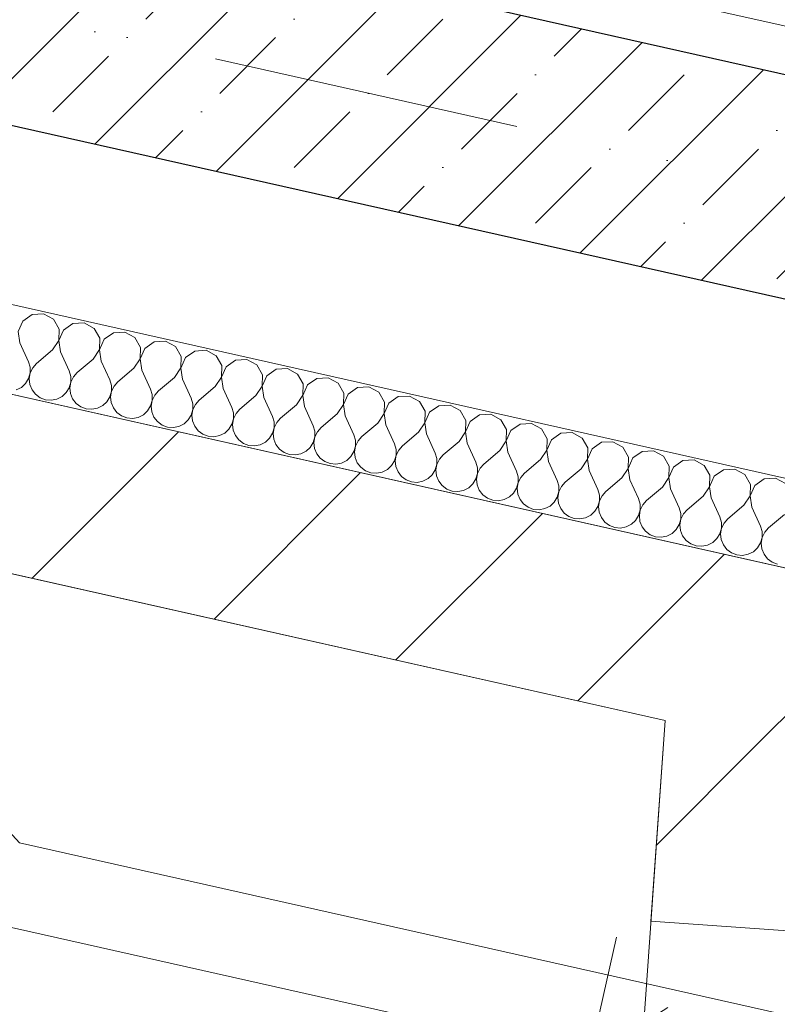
# Model space of a CAD drawing. Header units: millimetres. Extents: x -7213913 to -6999406, y 6129472 to 6470382.
# Tile 191 of 256: x -7186842 to -7185976, y 6172947 to 6174073. Entities that reach past the tile are written whole.
import ezdxf
from ezdxf.enums import TextEntityAlignment as Align

# ---------------------------------------------------------------- set-up
doc = ezdxf.new("R2010")
doc.units = ezdxf.units.MM
doc.header["$MEASUREMENT"] = 0
doc.linetypes.add('короткая штриховая', pattern=[282.222222, 141.111111, -141.111111])
doc.linetypes.add('Штрихпунктирная', pattern=[670.277762, 352.777767, -176.388884, 0, -141.111112])
for name, color, linetype, lineweight in [('0_Ном._пера__1', 7, 'Continuous', 0), ('0_Ном._пера__120', 7, 'Continuous', 0), ('АР-вертикальная связь - Лифт.АР_Ном._пера__120', 7, 'Continuous', 0), ('АР-Стены_внешние_.АР_Ном._пера__1', 7, 'Continuous', 0), ('АР-Стены_внутренние_пилоны.АР_Ном._пера__1', 7, 'Continuous', 30), ('АР-Стены_Перегородки_межквартирные_200.АР_Ном._пера__1', 7, 'Continuous', 30), ('АР-Чертеж-Оси_Осевые размеры.АР_Ном._пера__120', 7, 'Continuous', 0), ('АР-Чертеж-Размеры.АР_Ном._пера__1', 7, 'Continuous', 0)]:
    doc.layers.add(name, color=color, linetype=linetype, lineweight=lineweight)
for name, color, linetype in [('S - квартира_помещение.АР', 7, 'Continuous'), ('АР-Стены_внешние_.АР', 7, 'Continuous'), ('АР-Стены_внутренние_пилоны.АР', 7, 'Continuous'), ('АР-Стены_Перегородки_межквартирные_200.АР', 7, 'Continuous'), ('АР-Чертеж-Оси_Осевые размеры.АР', 7, 'Continuous'), ('АР-Чертеж-Размеры.АР', 7, 'Continuous')]:
    doc.layers.add(name, color=color, linetype=linetype)
doc.styles.add('РЎР“Р•РќР•Р\xa0Р\x98Р\xa0_РЎРўР\x98Р›Р¬_3', font='GOST_Common.ttf')
doc.styles.add('РЎР“Р•РќР•Р\xa0Р\x98Р\xa0_РЎРўР\x98Р›Р¬_5', font='GOTHIC.TTF')
doc.dimstyles.new('СГЕНЕРИР_СТИЛЬ__3', dxfattribs={"dimtxt": 129.999995, "dimasz": 142.5, "dimexe": 0.18, "dimexo": 300000, "dimgap": 0, "dimtad": 1, "dimdec": 0, "dimzin": 0, "dimdsep": 46, "dimtxsty": 'РЎР“Р•РќР•Р\xa0Р\x98Р\xa0_РЎРўР\x98Р›Р¬_3', "dimblk": 'ARROWHEAD_6', "dimblk1": 'ARROWHEAD_6', "dimblk2": 'ARROWHEAD_6', "dimcen": 0.09, "dimclrd": 7, "dimclre": 7, "dimclrt": 7, "dimazin": 0, "dimtfac": 1, "dimtdec": 4, "dimtmove": 0, "dimatfit": 3, "dimfxl": 1, "dimtolj": 1, "dimtzin": 0, "dimarcsym": 0})
doc.dimstyles.new('СГЕНЕРИР_СТИЛЬ__5', dxfattribs={"dimtxt": 200, "dimasz": 142.5, "dimexe": 0.18, "dimexo": 0.0625, "dimgap": 0, "dimtad": 1, "dimdec": 0, "dimzin": 0, "dimdsep": 46, "dimtxsty": 'РЎР“Р•РќР•Р\xa0Р\x98Р\xa0_РЎРўР\x98Р›Р¬_3', "dimblk": 'ARROWHEAD_6', "dimblk1": 'ARROWHEAD_6', "dimblk2": 'ARROWHEAD_6', "dimcen": 0.09, "dimse1": 1, "dimse2": 1, "dimclrd": 7, "dimclre": 7, "dimclrt": 7, "dimazin": 0, "dimtfac": 1, "dimtdec": 4, "dimtmove": 0, "dimatfit": 3, "dimfxl": 1, "dimtolj": 1, "dimtzin": 0, "dimarcsym": 0})
pattern_1 = [(45, (-6566190.34, 6562677.8), (-127.279217, 127.279217), [])]

# ---------------------------------------------------------------- blocks, each defined once
blk = doc.blocks.new('Стена_24_10', base_point=(-7187679.3, 6174266.1))
at = {"layer": 'АР-Стены_внутренние_пилоны.АР', "linetype": 'Continuous', "lineweight": 0, "true_color": 0x000000}
h = blk.add_hatch(dxfattribs=at)
h.set_pattern_fill('ЖЕЛЕЗОБЕТОН__PROJECT__000A', color=18, style=0, pattern_type=2)
h.set_pattern_definition([(45, (-6566190.34, 6562677.8), (-84.852814, 84.852814), []), (45, (-6566232.77, 6562720.22), (-84.852814, 84.852814), [90, -30, 0, -30])])
h.paths.add_polyline_path([(-7184798, 6173747.1), (-7187529.9, 6174360.7), (-7187584.7, 6174116.8), (-7184852.7, 6173503.2)])
at = {"layer": 'АР-Стены_внутренние_пилоны.АР_Ном._пера__1', "color": 7, "linetype": 'Continuous', "lineweight": 30, "flags": 128}
for points in [[(-7184798, 6173747.1), (-7187529.9, 6174360.7)], [(-7187584.7, 6174116.8), (-7184852.7, 6173503.2)]]:
    blk.add_lwpolyline(points, dxfattribs=at)
blk = doc.blocks.new('Стена_198_10', base_point=(-7193336.2, 6174998.6))
at = {"layer": 'АР-Стены_Перегородки_межквартирные_200.АР', "linetype": 'Continuous', "lineweight": 0, "true_color": 0x000000}
h = blk.add_hatch(dxfattribs=at)
h.set_pattern_fill('БЛОКИ_БЕТОННЫЕ_ЭФФЕКТИВН_28', color=18, style=0, pattern_type=2)
h.set_pattern_definition(pattern_1)
h.paths.add_polyline_path([(-7193260.6, 6174879.1), (-7186020.2, 6173253), (-7185976.4, 6173448.1), (-7193216.8, 6175074.3)])
at = {"layer": 'АР-Стены_Перегородки_межквартирные_200.АР_Ном._пера__1', "color": 7, "linetype": 'Continuous', "lineweight": 15, "flags": 128}
for points in [[(-7193260.6, 6174879.1), (-7186104.1, 6173271.8)], [(-7185976.4, 6173448.1), (-7191348.3, 6174654.6)]]:
    blk.add_lwpolyline(points, dxfattribs=at)
blk = doc.blocks.new('Стена_268_10', base_point=(-7185998.3, 6173350.6))
at = {"layer": 'АР-Стены_Перегородки_межквартирные_200.АР', "linetype": 'Continuous', "lineweight": 0, "true_color": 0x000000}
h = blk.add_hatch(dxfattribs=at)
h.set_pattern_fill('БЛОКИ_БЕТОННЫЕ_ЭФФЕКТИВН_28', color=18, style=0, pattern_type=2)
h.set_pattern_definition(pattern_1)
h.paths.add_polyline_path([(-7186104.1, 6173271.8), (-7186120.4, 6173042.5), (-7185920.9, 6173028.3), (-7185906.8, 6173227.5)])
at = {"layer": 'АР-Стены_Перегородки_межквартирные_200.АР_Ном._пера__1', "color": 7, "linetype": 'Continuous', "lineweight": 15, "flags": 128}
for points in [[(-7186104.1, 6173271.8), (-7186120.4, 6173042.5)], [(-7185920.9, 6173028.3), (-7185906.8, 6173227.5)], [(-7186120.4, 6173042.5), (-7185920.9, 6173028.3)]]:
    blk.add_lwpolyline(points, dxfattribs=at)
blk = doc.blocks.new('Стена_369_10', base_point=(-7185998.3, 6173350.6))
at = {"layer": 'АР-Стены_внешние_.АР', "linetype": 'Continuous', "lineweight": 0, "true_color": 0x000000}
h = blk.add_hatch(dxfattribs=at)
h.set_pattern_fill('БЛОКИ_БЕТОННЫЕ_ЭФФЕКТИВН_28', color=18, style=0, pattern_type=2)
h.set_pattern_definition(pattern_1)
h.paths.add_polyline_path([(-7185976.4, 6173448.1), (-7186020.2, 6173253), (-7183929, 6172783.3), (-7183861.6, 6172973.2)])
at = {"layer": 'АР-Стены_внешние_.АР_Ном._пера__1', "color": 7, "linetype": 'Continuous', "lineweight": 15, "flags": 128}
blk.add_lwpolyline([(-7184869.7, 6173199.6), (-7185976.4, 6173448.1)], dxfattribs=at)
blk = doc.blocks.new('*X838', base_point=(-6566190.3, 6562677.8))
at = {"layer": '0_Ном._пера__1', "color": 7, "linetype": 'Continuous', "lineweight": 0}
for p, q in [((-7186827.4, 6173735.7), (-7186838.1, 6173728.2)), ((-7186814.5, 6173736.4), (-7186827.4, 6173735.7)), ((-7186803, 6173730.2), (-7186814.5, 6173736.4)), ((-7186838.1, 6173728.2), (-7186843.3, 6173716.3)), ((-7186796.6, 6173718.9), (-7186803, 6173730.2)), ((-7186781, 6173725.2), (-7186791.7, 6173717.8)), ((-7186768, 6173726), (-7186781, 6173725.2)), ((-7186756.6, 6173719.8), (-7186768, 6173726)), ((-7186843.3, 6173716.3), (-7186841.4, 6173703.4)), ((-7186797, 6173705.9), (-7186796.6, 6173718.9)), ((-7186791.7, 6173717.8), (-7186796.8, 6173705.8)), ((-7186750.1, 6173708.5), (-7186756.6, 6173719.8)), ((-7186734.5, 6173714.8), (-7186745.2, 6173707.4)), ((-7186721.5, 6173715.5), (-7186734.5, 6173714.8)), ((-7186710.1, 6173709.3), (-7186721.5, 6173715.5)), ((-7186841.4, 6173703.4), (-7186831.6, 6173681.7)), ((-7186804.2, 6173695.1), (-7186797, 6173705.9)), ((-7186796.8, 6173705.8), (-7186794.9, 6173693)), ((-7186750.5, 6173695.5), (-7186750.1, 6173708.5)), ((-7186745.2, 6173707.4), (-7186750.4, 6173695.4)), ((-7186703.6, 6173698), (-7186710.1, 6173709.3)), ((-7186688.1, 6173704.4), (-7186698.7, 6173696.9)), ((-7186675.1, 6173705.1), (-7186688.1, 6173704.4)), ((-7186663.6, 6173698.9), (-7186675.1, 6173705.1)), ((-7186657.2, 6173687.6), (-7186663.6, 6173698.9)), ((-7186804.2, 6173695.1), (-7186822.3, 6173679.6)), ((-7186794.9, 6173693), (-7186785.2, 6173671.3)), ((-7186757.8, 6173684.6), (-7186750.5, 6173695.5)), ((-7186750.4, 6173695.4), (-7186748.5, 6173682.5)), ((-7186704.1, 6173685), (-7186703.6, 6173698)), ((-7186698.7, 6173696.9), (-7186703.9, 6173685)), ((-7186657.6, 6173674.6), (-7186657.2, 6173687.6)), ((-7186641.6, 6173693.9), (-7186652.3, 6173686.5)), ((-7186628.6, 6173694.7), (-7186641.6, 6173693.9)), ((-7186617.2, 6173688.4), (-7186628.6, 6173694.7)), ((-7186610.7, 6173677.2), (-7186617.2, 6173688.4)), ((-7186829.8, 6173675.4), (-7186831.6, 6173681.7)), ((-7186822.3, 6173679.6), (-7186826.7, 6173674.7)), ((-7186757.8, 6173684.6), (-7186775.9, 6173669.2)), ((-7186748.5, 6173682.5), (-7186738.7, 6173660.8)), ((-7186711.3, 6173674.2), (-7186704.1, 6173685)), ((-7186703.9, 6173685), (-7186702, 6173672.1)), ((-7186652.3, 6173686.5), (-7186657.4, 6173674.5)), ((-7186611.2, 6173664.1), (-7186610.7, 6173677.2)), ((-7186595.1, 6173683.5), (-7186605.8, 6173676)), ((-7186582.1, 6173684.2), (-7186595.1, 6173683.5)), ((-7186570.7, 6173678), (-7186582.1, 6173684.2)), ((-7186564.3, 6173666.7), (-7186570.7, 6173678)), ((-7186831.5, 6173662.5), (-7186829.7, 6173668.8)), ((-7186829.5, 6173668.8), (-7186830.7, 6173662.3)), ((-7186829.7, 6173668.8), (-7186829.8, 6173675.4)), ((-7186826.7, 6173674.7), (-7186829.5, 6173668.8)), ((-7186783.3, 6173664.9), (-7186785.2, 6173671.3)), ((-7186783.3, 6173658.4), (-7186783.3, 6173664.9)), ((-7186775.9, 6173669.2), (-7186780.2, 6173664.3)), ((-7186711.3, 6173674.2), (-7186729.4, 6173658.7)), ((-7186702, 6173672.1), (-7186692.2, 6173650.4)), ((-7186664.8, 6173663.8), (-7186657.6, 6173674.6)), ((-7186657.4, 6173674.5), (-7186655.5, 6173661.7)), ((-7186605.8, 6173676), (-7186611, 6173664.1)), ((-7186564.7, 6173653.7), (-7186564.3, 6173666.7)), ((-7186559.3, 6173665.6), (-7186564.5, 6173653.7)), ((-7186548.7, 6173673.1), (-7186559.3, 6173665.6)), ((-7186535.7, 6173673.8), (-7186548.7, 6173673.1)), ((-7186524.3, 6173667.6), (-7186535.7, 6173673.8)), ((-7186517.8, 6173656.3), (-7186524.3, 6173667.6)), ((-7186839.7, 6173652.4), (-7186834.9, 6173656.9)), ((-7186834.9, 6173656.9), (-7186831.5, 6173662.5)), ((-7186830.7, 6173662.3), (-7186830, 6173655.8)), ((-7186830, 6173655.8), (-7186827.5, 6173649.7)), ((-7186785, 6173652), (-7186783.3, 6173658.4)), ((-7186783.1, 6173658.3), (-7186784.2, 6173651.9)), ((-7186780.2, 6173664.3), (-7186783.1, 6173658.3)), ((-7186736.9, 6173654.5), (-7186738.7, 6173660.8)), ((-7186736.8, 6173647.9), (-7186736.9, 6173654.5)), ((-7186733.8, 6173653.8), (-7186736.6, 6173647.9)), ((-7186729.4, 6173658.7), (-7186733.8, 6173653.8)), ((-7186664.8, 6173663.8), (-7186682.9, 6173648.3)), ((-7186655.5, 6173661.7), (-7186645.8, 6173639.9)), ((-7186618.4, 6173653.3), (-7186611.2, 6173664.1)), ((-7186611, 6173664.1), (-7186609.1, 6173651.2)), ((-7186571.9, 6173642.9), (-7186564.7, 6173653.7)), ((-7186564.5, 6173653.7), (-7186562.6, 6173640.8)), ((-7186518.2, 6173643.3), (-7186517.8, 6173656.3)), ((-7186512.9, 6173655.2), (-7186518, 6173643.2)), ((-7186502.2, 6173662.6), (-7186512.9, 6173655.2)), ((-7186489.2, 6173663.4), (-7186502.2, 6173662.6)), ((-7186477.8, 6173657.1), (-7186489.2, 6173663.4)), ((-7186471.3, 6173645.8), (-7186477.8, 6173657.1)), ((-7186845.6, 6173649.4), (-7186839.7, 6173652.4)), ((-7186827.5, 6173649.7), (-7186823.5, 6173644.5)), ((-7186823.5, 6173644.5), (-7186818.2, 6173640.6)), ((-7186793.2, 6173642), (-7186788.4, 6173646.4)), ((-7186788.4, 6173646.4), (-7186785, 6173652)), ((-7186784.2, 6173651.9), (-7186783.5, 6173645.3)), ((-7186783.5, 6173645.3), (-7186781.1, 6173639.2)), ((-7186738.6, 6173641.6), (-7186736.8, 6173647.9)), ((-7186736.6, 6173647.9), (-7186737.7, 6173641.4)), ((-7186690.4, 6173644.1), (-7186692.2, 6173650.4)), ((-7186690.3, 6173637.5), (-7186690.4, 6173644.1)), ((-7186687.3, 6173643.4), (-7186690.2, 6173637.5)), ((-7186682.9, 6173648.3), (-7186687.3, 6173643.4)), ((-7186618.4, 6173653.3), (-7186636.5, 6173637.9)), ((-7186609.1, 6173651.2), (-7186599.3, 6173629.5)), ((-7186571.9, 6173642.9), (-7186590, 6173627.4)), ((-7186525.4, 6173632.4), (-7186518.2, 6173643.3)), ((-7186518, 6173643.2), (-7186516.2, 6173630.4)), ((-7186471.8, 6173632.8), (-7186471.3, 6173645.8)), ((-7186466.4, 6173644.7), (-7186471.6, 6173632.8)), ((-7186455.8, 6173652.2), (-7186466.4, 6173644.7)), ((-7186442.8, 6173652.9), (-7186455.8, 6173652.2)), ((-7186431.3, 6173646.7), (-7186442.8, 6173652.9)), ((-7186424.9, 6173635.4), (-7186431.3, 6173646.7)), ((-7186396.3, 6173642.5), (-7186409.3, 6173641.8)), ((-7186384.9, 6173636.3), (-7186396.3, 6173642.5)), ((-7186818.2, 6173640.6), (-7186812.1, 6173638.3)), ((-7186812.1, 6173638.3), (-7186805.5, 6173637.7)), ((-7186805.5, 6173637.7), (-7186799.1, 6173639)), ((-7186799.1, 6173639), (-7186793.2, 6173642)), ((-7186781.1, 6173639.2), (-7186777.1, 6173634)), ((-7186777.1, 6173634), (-7186771.8, 6173630.1)), ((-7186752.6, 6173628.6), (-7186746.8, 6173631.5)), ((-7186746.8, 6173631.5), (-7186742, 6173636)), ((-7186742, 6173636), (-7186738.6, 6173641.6)), ((-7186737.7, 6173641.4), (-7186737.1, 6173634.9)), ((-7186737.1, 6173634.9), (-7186734.6, 6173628.8)), ((-7186695.5, 6173625.6), (-7186692.1, 6173631.2)), ((-7186692.1, 6173631.2), (-7186690.3, 6173637.5)), ((-7186690.2, 6173637.5), (-7186691.3, 6173631)), ((-7186643.9, 6173633.6), (-7186645.8, 6173639.9)), ((-7186643.9, 6173627.1), (-7186643.9, 6173633.6)), ((-7186640.8, 6173632.9), (-7186643.7, 6173627)), ((-7186636.5, 6173637.9), (-7186640.8, 6173632.9)), ((-7186562.6, 6173640.8), (-7186552.9, 6173619.1)), ((-7186525.4, 6173632.4), (-7186543.6, 6173617)), ((-7186479, 6173622), (-7186471.8, 6173632.8)), ((-7186471.6, 6173632.8), (-7186469.7, 6173619.9)), ((-7186425.3, 6173622.4), (-7186424.9, 6173635.4)), ((-7186420, 6173634.3), (-7186425.1, 6173622.4)), ((-7186409.3, 6173641.8), (-7186420, 6173634.3)), ((-7186378.4, 6173625), (-7186384.9, 6173636.3)), ((-7186362.8, 6173631.3), (-7186373.5, 6173623.9)), ((-7186349.8, 6173632.1), (-7186362.8, 6173631.3)), ((-7186338.4, 6173625.8), (-7186349.8, 6173632.1)), ((-7186771.8, 6173630.1), (-7186765.6, 6173627.8)), ((-7186765.6, 6173627.8), (-7186759.1, 6173627.3)), ((-7186759.1, 6173627.3), (-7186752.6, 6173628.6)), ((-7186734.6, 6173628.8), (-7186730.6, 6173623.6)), ((-7186730.6, 6173623.6), (-7186725.3, 6173619.7)), ((-7186706.2, 6173618.1), (-7186700.3, 6173621.1)), ((-7186700.3, 6173621.1), (-7186695.5, 6173625.6)), ((-7186691.3, 6173631), (-7186690.6, 6173624.5)), ((-7186690.6, 6173624.5), (-7186688.2, 6173618.4)), ((-7186649, 6173615.1), (-7186645.6, 6173620.7)), ((-7186645.6, 6173620.7), (-7186643.9, 6173627.1)), ((-7186643.7, 6173627), (-7186644.8, 6173620.6)), ((-7186644.8, 6173620.6), (-7186644.1, 6173614)), ((-7186597.5, 6173623.2), (-7186599.3, 6173629.5)), ((-7186597.4, 6173616.6), (-7186597.5, 6173623.2)), ((-7186594.4, 6173622.5), (-7186597.2, 6173616.6)), ((-7186590, 6173627.4), (-7186594.4, 6173622.5)), ((-7186516.2, 6173630.4), (-7186506.4, 6173608.6)), ((-7186479, 6173622), (-7186497.1, 6173606.6)), ((-7186469.7, 6173619.9), (-7186459.9, 6173598.2)), ((-7186432.5, 6173611.6), (-7186425.3, 6173622.4)), ((-7186425.1, 6173622.4), (-7186423.2, 6173609.5)), ((-7186378.9, 6173612), (-7186378.4, 6173625)), ((-7186373.5, 6173623.9), (-7186378.7, 6173611.9)), ((-7186331.9, 6173614.5), (-7186338.4, 6173625.8)), ((-7186316.4, 6173620.9), (-7186327, 6173613.4)), ((-7186303.4, 6173621.6), (-7186316.4, 6173620.9)), ((-7186291.9, 6173615.4), (-7186303.4, 6173621.6)), ((-7186725.3, 6173619.7), (-7186719.2, 6173617.4)), ((-7186719.2, 6173617.4), (-7186712.6, 6173616.8)), ((-7186712.6, 6173616.8), (-7186706.2, 6173618.1)), ((-7186688.2, 6173618.4), (-7186684.1, 6173613.2)), ((-7186684.1, 6173613.2), (-7186678.9, 6173609.3)), ((-7186678.9, 6173609.3), (-7186672.7, 6173607)), ((-7186659.7, 6173607.7), (-7186653.9, 6173610.7)), ((-7186653.9, 6173610.7), (-7186649, 6173615.1)), ((-7186644.1, 6173614), (-7186641.7, 6173607.9)), ((-7186602.6, 6173604.7), (-7186599.2, 6173610.3)), ((-7186599.2, 6173610.3), (-7186597.4, 6173616.6)), ((-7186597.2, 6173616.6), (-7186598.4, 6173610.1)), ((-7186598.4, 6173610.1), (-7186597.7, 6173603.6)), ((-7186551, 6173612.8), (-7186552.9, 6173619.1)), ((-7186551, 6173606.2), (-7186551, 6173612.8)), ((-7186547.9, 6173612.1), (-7186550.8, 6173606.2)), ((-7186543.6, 6173617), (-7186547.9, 6173612.1)), ((-7186504.6, 6173602.3), (-7186506.4, 6173608.6)), ((-7186432.5, 6173611.6), (-7186450.6, 6173596.1)), ((-7186423.2, 6173609.5), (-7186413.5, 6173587.8)), ((-7186386.1, 6173601.1), (-7186378.9, 6173612)), ((-7186378.7, 6173611.9), (-7186376.8, 6173599.1)), ((-7186332.4, 6173601.5), (-7186331.9, 6173614.5)), ((-7186327, 6173613.4), (-7186332.2, 6173601.5)), ((-7186285.5, 6173604.1), (-7186291.9, 6173615.4)), ((-7186269.9, 6173610.5), (-7186280.6, 6173603)), ((-7186256.9, 6173611.2), (-7186269.9, 6173610.5)), ((-7186245.5, 6173605), (-7186256.9, 6173611.2)), ((-7186672.7, 6173607), (-7186666.2, 6173606.4)), ((-7186666.2, 6173606.4), (-7186659.7, 6173607.7)), ((-7186641.7, 6173607.9), (-7186637.7, 6173602.7)), ((-7186637.7, 6173602.7), (-7186632.4, 6173598.8)), ((-7186632.4, 6173598.8), (-7186626.2, 6173596.5)), ((-7186613.3, 6173597.2), (-7186607.4, 6173600.2)), ((-7186607.4, 6173600.2), (-7186602.6, 6173604.7)), ((-7186597.7, 6173603.6), (-7186595.2, 6173597.5)), ((-7186595.2, 6173597.5), (-7186591.2, 6173592.3)), ((-7186556.1, 6173594.3), (-7186552.7, 6173599.9)), ((-7186552.7, 6173599.9), (-7186551, 6173606.2)), ((-7186550.8, 6173606.2), (-7186551.9, 6173599.7)), ((-7186551.9, 6173599.7), (-7186551.2, 6173593.2)), ((-7186504.5, 6173595.8), (-7186504.6, 6173602.3)), ((-7186501.5, 6173601.6), (-7186504.3, 6173595.7)), ((-7186497.1, 6173606.6), (-7186501.5, 6173601.6)), ((-7186458.1, 6173591.9), (-7186459.9, 6173598.2)), ((-7186386.1, 6173601.1), (-7186404.2, 6173585.7)), ((-7186376.8, 6173599.1), (-7186367, 6173577.3)), ((-7186339.6, 6173590.7), (-7186332.4, 6173601.5)), ((-7186332.2, 6173601.5), (-7186330.3, 6173588.6)), ((-7186285.9, 6173591.1), (-7186285.5, 6173604.1)), ((-7186280.6, 6173603), (-7186285.7, 6173591.1)), ((-7186239, 6173593.7), (-7186245.5, 6173605)), ((-7186223.4, 6173600), (-7186234.1, 6173592.6)), ((-7186210.5, 6173600.7), (-7186223.4, 6173600)), ((-7186199, 6173594.5), (-7186210.5, 6173600.7)), ((-7186626.2, 6173596.5), (-7186619.7, 6173596)), ((-7186619.7, 6173596), (-7186613.3, 6173597.2)), ((-7186591.2, 6173592.3), (-7186585.9, 6173588.4)), ((-7186585.9, 6173588.4), (-7186579.8, 6173586.1)), ((-7186573.2, 6173585.5), (-7186566.8, 6173586.8)), ((-7186566.8, 6173586.8), (-7186560.9, 6173589.8)), ((-7186560.9, 6173589.8), (-7186556.1, 6173594.3)), ((-7186551.2, 6173593.2), (-7186548.8, 6173587.1)), ((-7186548.8, 6173587.1), (-7186544.8, 6173581.9)), ((-7186509.7, 6173583.8), (-7186506.3, 6173589.4)), ((-7186506.3, 6173589.4), (-7186504.5, 6173595.8)), ((-7186504.3, 6173595.7), (-7186505.4, 6173589.3)), ((-7186505.4, 6173589.3), (-7186504.8, 6173582.7)), ((-7186458, 6173585.3), (-7186458.1, 6173591.9)), ((-7186455, 6173591.2), (-7186457.9, 6173585.3)), ((-7186450.6, 6173596.1), (-7186455, 6173591.2)), ((-7186411.6, 6173581.5), (-7186413.5, 6173587.8)), ((-7186339.6, 6173590.7), (-7186357.7, 6173575.3)), ((-7186330.3, 6173588.6), (-7186320.5, 6173566.9)), ((-7186293.1, 6173580.3), (-7186285.9, 6173591.1)), ((-7186285.7, 6173591.1), (-7186283.8, 6173578.2)), ((-7186239.5, 6173580.7), (-7186239, 6173593.7)), ((-7186234.1, 6173592.6), (-7186239.3, 6173580.6)), ((-7186192.6, 6173583.2), (-7186199, 6173594.5)), ((-7186177, 6173589.6), (-7186187.7, 6173582.1)), ((-7186164, 6173590.3), (-7186177, 6173589.6)), ((-7186152.6, 6173584.1), (-7186164, 6173590.3)), ((-7186579.8, 6173586.1), (-7186573.2, 6173585.5)), ((-7186544.8, 6173581.9), (-7186539.5, 6173578)), ((-7186539.5, 6173578), (-7186533.3, 6173575.6)), ((-7186533.3, 6173575.6), (-7186526.8, 6173575.1)), ((-7186526.8, 6173575.1), (-7186520.3, 6173576.4)), ((-7186520.3, 6173576.4), (-7186514.5, 6173579.4)), ((-7186514.5, 6173579.4), (-7186509.7, 6173583.8)), ((-7186504.8, 6173582.7), (-7186502.3, 6173576.6)), ((-7186502.3, 6173576.6), (-7186498.3, 6173571.4)), ((-7186463.2, 6173573.4), (-7186459.8, 6173579)), ((-7186459.8, 6173579), (-7186458, 6173585.3)), ((-7186457.9, 6173585.3), (-7186459, 6173578.8)), ((-7186459, 6173578.8), (-7186458.3, 6173572.3)), ((-7186413.3, 6173568.6), (-7186411.6, 6173574.9)), ((-7186411.6, 6173574.9), (-7186411.6, 6173581.5)), ((-7186408.5, 6173580.8), (-7186411.4, 6173574.9)), ((-7186404.2, 6173585.7), (-7186408.5, 6173580.8)), ((-7186365.2, 6173571), (-7186367, 6173577.3)), ((-7186357.7, 6173575.3), (-7186362.1, 6173570.3)), ((-7186293.1, 6173580.3), (-7186311.3, 6173564.8)), ((-7186283.8, 6173578.2), (-7186274.1, 6173556.5)), ((-7186246.7, 6173569.8), (-7186239.5, 6173580.7)), ((-7186239.3, 6173580.6), (-7186237.4, 6173567.7)), ((-7186193, 6173570.2), (-7186192.6, 6173583.2)), ((-7186187.7, 6173582.1), (-7186192.8, 6173570.2)), ((-7186146.1, 6173572.8), (-7186152.6, 6173584.1)), ((-7186130.5, 6173579.1), (-7186141.2, 6173571.7)), ((-7186117.5, 6173579.9), (-7186130.5, 6173579.1)), ((-7186106.1, 6173573.7), (-7186117.5, 6173579.9)), ((-7186498.3, 6173571.4), (-7186493, 6173567.5)), ((-7186493, 6173567.5), (-7186486.9, 6173565.2)), ((-7186486.9, 6173565.2), (-7186480.3, 6173564.7)), ((-7186480.3, 6173564.7), (-7186473.9, 6173565.9)), ((-7186473.9, 6173565.9), (-7186468, 6173568.9)), ((-7186468, 6173568.9), (-7186463.2, 6173573.4)), ((-7186458.3, 6173572.3), (-7186455.9, 6173566.2)), ((-7186455.9, 6173566.2), (-7186451.8, 6173561)), ((-7186416.7, 6173563), (-7186413.3, 6173568.6)), ((-7186411.4, 6173574.9), (-7186412.5, 6173568.4)), ((-7186412.5, 6173568.4), (-7186411.8, 6173561.9)), ((-7186366.9, 6173558.1), (-7186365.1, 6173564.5)), ((-7186364.9, 6173564.4), (-7186366.1, 6173558)), ((-7186365.1, 6173564.5), (-7186365.2, 6173571)), ((-7186362.1, 6173570.3), (-7186364.9, 6173564.4)), ((-7186318.7, 6173560.6), (-7186320.5, 6173566.9)), ((-7186311.3, 6173564.8), (-7186315.6, 6173559.9)), ((-7186246.7, 6173569.8), (-7186264.8, 6173554.4)), ((-7186237.4, 6173567.7), (-7186227.6, 6173546)), ((-7186200.2, 6173559.4), (-7186193, 6173570.2)), ((-7186192.8, 6173570.2), (-7186190.9, 6173557.3)), ((-7186146.5, 6173559.8), (-7186146.1, 6173572.8)), ((-7186141.2, 6173571.7), (-7186146.4, 6173559.8)), ((-7186099.6, 6173562.4), (-7186106.1, 6173573.7)), ((-7186084.1, 6173568.7), (-7186094.7, 6173561.3)), ((-7186071.1, 6173569.4), (-7186084.1, 6173568.7)), ((-7186059.6, 6173563.2), (-7186071.1, 6173569.4)), ((-7186451.8, 6173561), (-7186446.6, 6173557.1)), ((-7186446.6, 6173557.1), (-7186440.4, 6173554.8)), ((-7186440.4, 6173554.8), (-7186433.9, 6173554.2)), ((-7186433.9, 6173554.2), (-7186427.4, 6173555.5)), ((-7186427.4, 6173555.5), (-7186421.6, 6173558.5)), ((-7186421.6, 6173558.5), (-7186416.7, 6173563)), ((-7186411.8, 6173561.9), (-7186409.4, 6173555.8)), ((-7186409.4, 6173555.8), (-7186405.4, 6173550.6)), ((-7186375.1, 6173548.1), (-7186370.3, 6173552.5)), ((-7186370.3, 6173552.5), (-7186366.9, 6173558.1)), ((-7186366.1, 6173558), (-7186365.4, 6173551.4)), ((-7186320.4, 6173547.7), (-7186318.7, 6173554)), ((-7186318.5, 6173554), (-7186319.6, 6173547.5)), ((-7186318.7, 6173554), (-7186318.7, 6173560.6)), ((-7186315.6, 6173559.9), (-7186318.5, 6173554)), ((-7186272.2, 6173550.2), (-7186274.1, 6173556.5)), ((-7186264.8, 6173554.4), (-7186269.2, 6173549.5)), ((-7186200.2, 6173559.4), (-7186218.3, 6173543.9)), ((-7186190.9, 6173557.3), (-7186181.2, 6173535.6)), ((-7186153.8, 6173549), (-7186146.5, 6173559.8)), ((-7186146.4, 6173559.8), (-7186144.5, 6173546.9)), ((-7186100.1, 6173549.4), (-7186099.6, 6173562.4)), ((-7186094.7, 6173561.3), (-7186099.9, 6173549.3)), ((-7186053.2, 6173551.9), (-7186059.6, 6173563.2)), ((-7186037.6, 6173558.3), (-7186048.3, 6173550.8)), ((-7186024.6, 6173559), (-7186037.6, 6173558.3)), ((-7186013.2, 6173552.8), (-7186024.6, 6173559)), ((-7186006.7, 6173541.5), (-7186013.2, 6173552.8)), ((-7186405.4, 6173550.6), (-7186400.1, 6173546.7)), ((-7186400.1, 6173546.7), (-7186393.9, 6173544.3)), ((-7186393.9, 6173544.3), (-7186387.4, 6173543.8)), ((-7186387.4, 6173543.8), (-7186380.9, 6173545.1)), ((-7186380.9, 6173545.1), (-7186375.1, 6173548.1)), ((-7186365.4, 6173551.4), (-7186362.9, 6173545.3)), ((-7186362.9, 6173545.3), (-7186358.9, 6173540.1)), ((-7186328.6, 6173537.6), (-7186323.8, 6173542.1)), ((-7186323.8, 6173542.1), (-7186320.4, 6173547.7)), ((-7186319.6, 6173547.5), (-7186318.9, 6173541)), ((-7186273.9, 6173537.3), (-7186272.2, 6173543.6)), ((-7186272, 6173543.6), (-7186273.1, 6173537.1)), ((-7186272.2, 6173543.6), (-7186272.2, 6173550.2)), ((-7186269.2, 6173549.5), (-7186272, 6173543.6)), ((-7186225.8, 6173539.7), (-7186227.6, 6173546)), ((-7186218.3, 6173543.9), (-7186222.7, 6173539)), ((-7186153.8, 6173549), (-7186171.9, 6173533.5)), ((-7186144.5, 6173546.9), (-7186134.7, 6173525.2)), ((-7186107.3, 6173538.5), (-7186100.1, 6173549.4)), ((-7186099.9, 6173549.3), (-7186098, 6173536.4)), ((-7186053.6, 6173538.9), (-7186053.2, 6173551.9)), ((-7186048.3, 6173550.8), (-7186053.4, 6173538.9)), ((-7186007.2, 6173528.5), (-7186006.7, 6173541.5)), ((-7185991.1, 6173547.8), (-7186001.8, 6173540.4)), ((-7185978.1, 6173548.6), (-7185991.1, 6173547.8)), ((-7185966.7, 6173542.4), (-7185978.1, 6173548.6)), ((-7186358.9, 6173540.1), (-7186353.6, 6173536.2)), ((-7186353.6, 6173536.2), (-7186347.5, 6173533.9)), ((-7186347.5, 6173533.9), (-7186340.9, 6173533.4)), ((-7186340.9, 6173533.4), (-7186334.5, 6173534.6)), ((-7186334.5, 6173534.6), (-7186328.6, 6173537.6)), ((-7186318.9, 6173541), (-7186316.5, 6173534.9)), ((-7186316.5, 6173534.9), (-7186312.5, 6173529.7)), ((-7186282.2, 6173527.2), (-7186277.4, 6173531.6)), ((-7186277.4, 6173531.6), (-7186273.9, 6173537.3)), ((-7186273.1, 6173537.1), (-7186272.4, 6173530.5)), ((-7186272.4, 6173530.5), (-7186270, 6173524.4)), ((-7186227.5, 6173526.8), (-7186225.7, 6173533.2)), ((-7186225.5, 6173533.1), (-7186226.7, 6173526.6)), ((-7186225.7, 6173533.2), (-7186225.8, 6173539.7)), ((-7186222.7, 6173539), (-7186225.5, 6173533.1)), ((-7186179.3, 6173529.3), (-7186181.2, 6173535.6)), ((-7186171.9, 6173533.5), (-7186176.2, 6173528.6)), ((-7186107.3, 6173538.5), (-7186125.4, 6173523.1)), ((-7186098, 6173536.4), (-7186088.2, 6173514.7)), ((-7186060.8, 6173528.1), (-7186053.6, 6173538.9)), ((-7186053.4, 6173538.9), (-7186051.5, 6173526)), ((-7186001.8, 6173540.4), (-7186007, 6173528.4)), ((-7186312.5, 6173529.7), (-7186307.2, 6173525.8)), ((-7186307.2, 6173525.8), (-7186301, 6173523.5)), ((-7186301, 6173523.5), (-7186294.5, 6173522.9)), ((-7186294.5, 6173522.9), (-7186288, 6173524.2)), ((-7186288, 6173524.2), (-7186282.2, 6173527.2)), ((-7186270, 6173524.4), (-7186266, 6173519.3)), ((-7186266, 6173519.3), (-7186260.7, 6173515.3)), ((-7186235.7, 6173516.7), (-7186230.9, 6173521.2)), ((-7186230.9, 6173521.2), (-7186227.5, 6173526.8)), ((-7186226.7, 6173526.6), (-7186226, 6173520.1)), ((-7186226, 6173520.1), (-7186223.5, 6173514)), ((-7186181, 6173516.4), (-7186179.3, 6173522.7)), ((-7186179.1, 6173522.7), (-7186180.2, 6173516.2)), ((-7186179.3, 6173522.7), (-7186179.3, 6173529.3)), ((-7186176.2, 6173528.6), (-7186179.1, 6173522.7)), ((-7186132.9, 6173518.9), (-7186134.7, 6173525.2)), ((-7186132.8, 6173512.3), (-7186132.9, 6173518.9)), ((-7186125.4, 6173523.1), (-7186129.8, 6173518.2)), ((-7186060.8, 6173528.1), (-7186078.9, 6173512.6)), ((-7186051.5, 6173526), (-7186041.8, 6173504.3)), ((-7186014.4, 6173517.7), (-7186007.2, 6173528.5)), ((-7186007, 6173528.4), (-7186005.1, 6173515.6)), ((-7186260.7, 6173515.3), (-7186254.6, 6173513)), ((-7186254.6, 6173513), (-7186248, 6173512.5)), ((-7186248, 6173512.5), (-7186241.6, 6173513.8)), ((-7186241.6, 6173513.8), (-7186235.7, 6173516.7)), ((-7186223.5, 6173514), (-7186219.5, 6173508.8)), ((-7186219.5, 6173508.8), (-7186214.2, 6173504.9)), ((-7186189.2, 6173506.3), (-7186184.4, 6173510.8)), ((-7186184.4, 6173510.8), (-7186181, 6173516.4)), ((-7186180.2, 6173516.2), (-7186179.5, 6173509.7)), ((-7186179.5, 6173509.7), (-7186177.1, 6173503.6)), ((-7186134.6, 6173506), (-7186132.8, 6173512.3)), ((-7186132.6, 6173512.2), (-7186133.7, 6173505.8)), ((-7186129.8, 6173518.2), (-7186132.6, 6173512.2)), ((-7186086.4, 6173508.4), (-7186088.2, 6173514.7)), ((-7186086.3, 6173501.9), (-7186086.4, 6173508.4)), ((-7186083.3, 6173507.7), (-7186086.2, 6173501.8)), ((-7186078.9, 6173512.6), (-7186083.3, 6173507.7)), ((-7186014.4, 6173517.7), (-7186032.5, 6173502.2)), ((-7186005.1, 6173515.6), (-7185995.3, 6173493.9)), ((-7186214.2, 6173504.9), (-7186208.1, 6173502.6)), ((-7186208.1, 6173502.6), (-7186201.5, 6173502.1)), ((-7186201.5, 6173502.1), (-7186195.1, 6173503.3)), ((-7186195.1, 6173503.3), (-7186189.2, 6173506.3)), ((-7186177.1, 6173503.6), (-7186173.1, 6173498.4)), ((-7186173.1, 6173498.4), (-7186167.8, 6173494.5)), ((-7186142.8, 6173495.9), (-7186138, 6173500.3)), ((-7186138, 6173500.3), (-7186134.6, 6173506)), ((-7186133.7, 6173505.8), (-7186133.1, 6173499.2)), ((-7186133.1, 6173499.2), (-7186130.6, 6173493.1)), ((-7186088.1, 6173495.5), (-7186086.3, 6173501.9)), ((-7186086.2, 6173501.8), (-7186087.3, 6173495.3)), ((-7186039.9, 6173498), (-7186041.8, 6173504.3)), ((-7186039.9, 6173491.4), (-7186039.9, 6173498)), ((-7186036.8, 6173497.3), (-7186039.7, 6173491.4)), ((-7186032.5, 6173502.2), (-7186036.8, 6173497.3)), ((-7185967.9, 6173507.2), (-7185986, 6173491.8)), ((-7186167.8, 6173494.5), (-7186161.6, 6173492.2)), ((-7186161.6, 6173492.2), (-7186155.1, 6173491.6)), ((-7186155.1, 6173491.6), (-7186148.6, 6173492.9)), ((-7186148.6, 6173492.9), (-7186142.8, 6173495.9)), ((-7186130.6, 6173493.1), (-7186126.6, 6173487.9)), ((-7186126.6, 6173487.9), (-7186121.3, 6173484)), ((-7186102.2, 6173482.5), (-7186096.3, 6173485.4)), ((-7186096.3, 6173485.4), (-7186091.5, 6173489.9)), ((-7186091.5, 6173489.9), (-7186088.1, 6173495.5)), ((-7186087.3, 6173495.3), (-7186086.6, 6173488.8)), ((-7186086.6, 6173488.8), (-7186084.2, 6173482.7)), ((-7186045, 6173479.5), (-7186041.6, 6173485.1)), ((-7186041.6, 6173485.1), (-7186039.9, 6173491.4)), ((-7186039.7, 6173491.4), (-7186040.8, 6173484.9)), ((-7186040.8, 6173484.9), (-7186040.1, 6173478.4)), ((-7185993.5, 6173487.6), (-7185995.3, 6173493.9)), ((-7185993.4, 6173481), (-7185993.5, 6173487.6)), ((-7185990.4, 6173486.9), (-7185993.2, 6173480.9)), ((-7185986, 6173491.8), (-7185990.4, 6173486.9)), ((-7186121.3, 6173484), (-7186115.2, 6173481.7)), ((-7186115.2, 6173481.7), (-7186108.6, 6173481.2)), ((-7186108.6, 6173481.2), (-7186102.2, 6173482.5)), ((-7186084.2, 6173482.7), (-7186080.1, 6173477.5)), ((-7186080.1, 6173477.5), (-7186074.9, 6173473.6)), ((-7186055.7, 6173472), (-7186049.9, 6173475)), ((-7186049.9, 6173475), (-7186045, 6173479.5)), ((-7186040.1, 6173478.4), (-7186037.7, 6173472.3)), ((-7185998.6, 6173469), (-7185995.2, 6173474.7)), ((-7185995.2, 6173474.7), (-7185993.4, 6173481)), ((-7185993.2, 6173480.9), (-7185994.4, 6173474.5)), ((-7185994.4, 6173474.5), (-7185993.7, 6173467.9)), ((-7186074.9, 6173473.6), (-7186068.7, 6173471.3)), ((-7186068.7, 6173471.3), (-7186062.2, 6173470.8)), ((-7186062.2, 6173470.8), (-7186055.7, 6173472)), ((-7186037.7, 6173472.3), (-7186033.7, 6173467.1)), ((-7186033.7, 6173467.1), (-7186028.4, 6173463.2)), ((-7186028.4, 6173463.2), (-7186022.2, 6173460.9)), ((-7186009.3, 6173461.6), (-7186003.4, 6173464.6)), ((-7186003.4, 6173464.6), (-7185998.6, 6173469)), ((-7185993.7, 6173467.9), (-7185991.2, 6173461.8)), ((-7186022.2, 6173460.9), (-7186015.7, 6173460.3)), ((-7186015.7, 6173460.3), (-7186009.3, 6173461.6)), ((-7185991.2, 6173461.8), (-7185987.2, 6173456.6)), ((-7185987.2, 6173456.6), (-7185981.9, 6173452.7)), ((-7185981.9, 6173452.7), (-7185975.8, 6173450.4))]:
    blk.add_line(p, q, dxfattribs=at)
blk = doc.blocks.new('Стена_399_10', base_point=(-7187579.7, 6173910.7))
at = {"layer": '0_Ном._пера__1', "color": 7, "linetype": 'Continuous', "lineweight": 0, "flags": 128}
for points in [[(-7184945.3, 6173319.1), (-7187579.7, 6173910.7)], [(-7187601.6, 6173813.1), (-7184869.7, 6173199.6)]]:
    blk.add_lwpolyline(points, dxfattribs=at)
at = {"color": 7, "lineweight": 0}
blk.add_blockref('*X838', (-6566190.3, 6562677.8), dxfattribs=at)
blk = doc.blocks.new('Полилиния_1_10', base_point=(-7183881.2, 6172466.9))
at = {"layer": '0_Ном._пера__120', "color": 7, "linetype": 'Continuous', "lineweight": 0, "flags": 128}
blk.add_lwpolyline([(-7183881.2, 6172466.9), (-7186841.8, 6173131.8), (-7187722.3, 6174095)], dxfattribs=at)
blk = doc.blocks.new('*D904', base_point=(-6566190.3, 6562677.8))
at = {"layer": 'АР-Чертеж-Размеры.АР_Ном._пера__1', "color": 7, "linetype": 'Continuous', "lineweight": 0, "transparency": 16777216}
for p, q in [((-7187487.2, 6174550.7), (-7187548.9, 6174276.3)), ((-7187428.4, 6174470.2), (-7187607.7, 6174356.7)), ((-7187518, 6174413.5), (-7187627.8, 6174438.1)), ((-7184786.1, 6173799.9), (-7187518, 6174413.5)), ((-7184755.3, 6173937.1), (-7184816.9, 6173662.7)), ((-7184875.7, 6173743.2), (-7184696.5, 6173856.6)), ((-7184676.3, 6173775.2), (-7184786.1, 6173799.9))]:
    blk.add_line(p, q, dxfattribs=at)
at = {"layer": 'АР-Чертеж-Размеры.АР_Ном._пера__1', "color": 7, "lineweight": 0, "transparency": 16777216, "insert": (-7186348, 6174177.3), "char_height": 130, "attachment_point": 7, "rotation": 347.3417, "style": 'РЎР“Р•РќР•Р\xa0Р\x98Р\xa0_РЎРўР\x98Р›Р¬_3'}
blk.add_mtext('\\A1;{\\pql;\\fGOST Common|b0|i0|c204|p0;\\W1.000000;2\xa0800}', dxfattribs=at)
blk = doc.blocks.new('ARROWHEAD_6')
at = {"color": 0, "linetype": 'Continuous', "lineweight": 0}
for p, q in [((-0.5, -0.5), (0.5, 0.5)), ((0, 0), (-1, 0))]:
    blk.add_line(p, q, dxfattribs=at)
blk = doc.blocks.new('*D1098', base_point=(-6566190.3, 6562677.8))
at = {"layer": 'АР-Чертеж-Размеры.АР_Ном._пера__1', "color": 7, "linetype": 'Continuous', "lineweight": 0, "transparency": 16777216}
for p, q in [((-7193377.8, 6174357), (-7193316.2, 6174631.4)), ((-7193257.4, 6174551), (-7193436.6, 6174437.5)), ((-7193456.8, 6174518.9), (-7193347, 6174494.2)), ((-7193347, 6174494.2), (-7186190.6, 6172886.9)), ((-7186221.4, 6172749.7), (-7186159.8, 6173024.1)), ((-7186280.2, 6172830.2), (-7186101, 6172943.7)), ((-7186190.6, 6172886.9), (-7186080.8, 6172862.3))]:
    blk.add_line(p, q, dxfattribs=at)
at = {"layer": 'АР-Чертеж-Размеры.АР_Ном._пера__1', "color": 7, "lineweight": 0, "transparency": 16777216, "insert": (-7190070.2, 6173799.3), "char_height": 200, "attachment_point": 7, "rotation": 347.3417, "style": 'РЎР“Р•РќР•Р\xa0Р\x98Р\xa0_РЎРўР\x98Р›Р¬_3'}
blk.add_mtext('\\A1;{\\pql;\\fGOST Common|b0|i0|c204|p0;\\W1.000000;7\xa0335}', dxfattribs=at)
blk = doc.blocks.new('Стандартный Маркер Сетки[187]_10', base_point=(-7209178.4, 6179094.6))
at = {"layer": 'АР-Чертеж-Оси_Осевые размеры.АР_Ном._пера__120', "color": 7, "linetype": 'Штрихпунктирная', "lineweight": 0}
blk.add_line((-7208202.8, 6178875.5), (-7184083.8, 6173458.5), dxfattribs=at)
at = {"layer": 'АР-Чертеж-Оси_Осевые размеры.АР_Ном._пера__120', "color": 7, "lineweight": 0, "style": 'РЎР“Р•РќР•Р\xa0Р\x98Р\xa0_РЎРўР\x98Р›Р¬_5'}
blk.add_attdef('AC_MarkerText_1', text='', height=350, rotation=347.3418, dxfattribs=at).set_placement((-7209596.4, 6179385.2), align=Align.TOP_CENTER)
blk = doc.blocks.new('Стандартный Маркер Сетки[208]_10', base_point=(-7209178.4, 6179094.6))
at = {"layer": 'АР-Чертеж-Оси_Осевые размеры.АР_Ном._пера__120', "color": 7, "linetype": 'Штрихпунктирная', "lineweight": 0}
blk.add_line((-7208202.8, 6178875.5), (-7184083.8, 6173458.5), dxfattribs=at)
at = {"layer": 'АР-Чертеж-Оси_Осевые размеры.АР_Ном._пера__120', "color": 7, "lineweight": 0, "style": 'РЎР“Р•РќР•Р\xa0Р\x98Р\xa0_РЎРўР\x98Р›Р¬_5'}
blk.add_attdef('AC_MarkerText_1', text='', height=350, rotation=347.3418, dxfattribs=at).set_placement((-7209596.4, 6179385.2), align=Align.TOP_CENTER)

msp = doc.modelspace()

# ---------------------------------------------------------------- linework, layer by layer
at = {"layer": 'S - квартира_помещение.АР', "color": 254, "linetype": 'Continuous', "lineweight": 0, "true_color": 0xd8d8d8, "flags": 128}
msp.add_lwpolyline([(-7191575.2, 6171426.9), (-7190722.4, 6171235.4), (-7190722.6, 6171234.4), (-7186334.8, 6170248.9), (-7186314, 6170301.4), (-7186280.6, 6170774.7), (-7186280.6, 6170774.7), (-7186104.1, 6173271.8), (-7188699.2, 6173854.7), (-7193260.6, 6174879.1), (-7193758.1, 6172664.1), (-7191415.5, 6172138)], close=True, dxfattribs=at)
at = {"layer": 'АР-вертикальная связь - Лифт.АР_Ном._пера__120', "color": 7, "linetype": 'короткая штриховая', "lineweight": 0}
msp.add_lwpolyline([(-7187137.6, 6176107.2), (-7187529.9, 6174360.7), (-7184798, 6173747.1), (-7184405.7, 6175493.6)], close=True, dxfattribs=at)

# ---------------------------------------------------------------- block references
at = {"color": 7, "linetype": 'Continuous', "lineweight": 0}
msp.add_blockref('Полилиния_1_10', (-7183881.2, 6172466.9), dxfattribs=at)
at = {"color": 7, "lineweight": 0}
msp.add_blockref('Стена_399_10', (-7187579.7, 6173910.7), dxfattribs=at)
at = {"layer": 'АР-Стены_внешние_.АР', "color": 7, "lineweight": 0}
msp.add_blockref('Стена_369_10', (-7185998.3, 6173350.6), dxfattribs=at)
at = {"layer": 'АР-Стены_внутренние_пилоны.АР', "color": 7, "lineweight": 0}
msp.add_blockref('Стена_24_10', (-7187679.3, 6174266.1), dxfattribs=at)
at = {"layer": 'АР-Стены_Перегородки_межквартирные_200.АР', "color": 7, "lineweight": 0}
for name, p in [('Стена_198_10', (-7193336.2, 6174998.6)), ('Стена_268_10', (-7185998.3, 6173350.6))]:
    msp.add_blockref(name, p, dxfattribs=at)
at = {"layer": 'АР-Чертеж-Оси_Осевые размеры.АР', "color": 8, "linetype": 'Continuous', "lineweight": 15}
for name in ['Стандартный Маркер Сетки[187]_10', 'Стандартный Маркер Сетки[208]_10']:
    msp.add_blockref(name, (-7209178.4, 6179094.6), dxfattribs=at)

# ---------------------------------------------------------------- dimensions: what is measured, and where the dimension line sits
at = {"layer": 'АР-Чертеж-Размеры.АР', "color": 7, "linetype": 'Continuous', "lineweight": 0}
for base, p1, p2, angle, dimstyle, picture, middle in [((-7186190.6, 6172886.9), (-7193260.6, 6174879.1), (-7186104.1, 6173271.8), 347.3417, 'СГЕНЕРИР_СТИЛЬ__5', '*D1098', (-7189713.6, 6173821.7)), ((-7187518, 6174413.5), (-7184798, 6173747.1), (-7187529.9, 6174360.7), 167.3417, 'СГЕНЕРИР_СТИЛЬ__3', '*D904', (-7186116.2, 6174191.9))]:
    dim = msp.add_linear_dim(base=base, p1=p1, p2=p2, angle=angle, dimstyle=dimstyle, dxfattribs=at)
    dim.commit()
    dim.dimension.update_dxf_attribs({"geometry": picture, "text_midpoint": middle, "dimtype": 160, "text_rotation": 347.3417})

doc.saveas('drawing.dxf')
